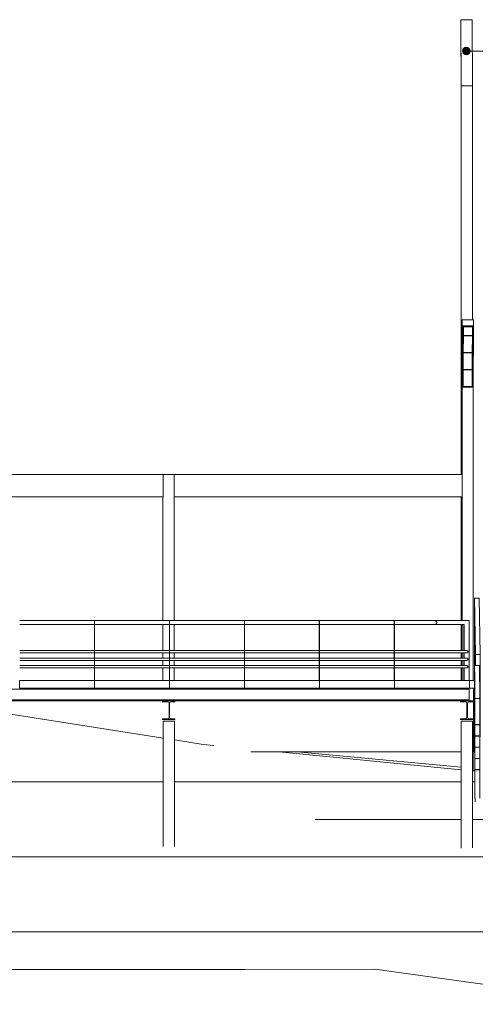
# Model space of a CAD drawing. Header units: millimetres. Extents: x 210059 to 342622, y 147607 to 161162.
# Tile 29 of 30: x 304844 to 310922, y 148035 to 161162. Entities that reach past the tile are written whole.
import ezdxf

# ---------------------------------------------------------------- set-up
doc = ezdxf.new("R2010")
doc.units = ezdxf.units.MM
for name, color, linetype, lineweight in [('A-ANNO-IDEN', 131, 'Continuous', 5), ('A-FLOR', 192, 'Continuous', 5), ('A-GENM', 13, 'Continuous', 13), ('Balaústres', 7, 'Continuous', 5), ('C-TOPO', 7, 'Continuous', 5), ('C-TOPO-MAJR', 7, 'Continuous', 5), ('C-TOPO-MINR', 7, 'Continuous', 5), ('Corrimão', 7, 'Continuous', 5), ('Guarda-corpos', 7, 'Continuous', 5), ('I-WALL', 2, 'Continuous', 13), ('S-BEAM', 12, 'Continuous', 13), ('S-COLS', 52, 'Continuous', 13), ('S-STRS', 31, 'Continuous', 5)]:
    doc.layers.add(name, color=color, linetype=linetype, lineweight=lineweight)

# ---------------------------------------------------------------- blocks, each defined once
blk = doc.blocks.new('Guarda-corpo - 25mm-V53-TRECHO 1 - CORTE LONGITUDINAL')
at = {"layer": 'Balaústres', "color": 55}
for p, q in [((310384, 153150), (310839, 153150)), ((310774, 153100), (310384, 153100)), ((310774, 152750), (310774, 153100)), ((310839, 153150), (310839, 152350)), ((310774, 152650), (310774, 152720)), ((310774, 152550), (310774, 152620)), ((310774, 152350), (310774, 152520))]:
    blk.add_line(p, q, dxfattribs=at)
blk = doc.blocks.new('Guarda-corpo - 25mm-V54-TRECHO 1 - CORTE LONGITUDINAL')
at = {"layer": 'Balaústres', "color": 55}
for p, q in [((310771, 152750), (310771, 153100)), ((310771, 152650), (310771, 152720)), ((310771, 152550), (310771, 152620)), ((310771, 152350), (310771, 152520))]:
    blk.add_line(p, q, dxfattribs=at)
blk = doc.blocks.new('Guarda-corpo - 25mm-V55-TRECHO 1 - CORTE LONGITUDINAL')
at = {"layer": 'Balaústres', "color": 55}
for p, q in [((309839, 153150), (309841, 153150)), ((309841, 153100), (309839, 153100)), ((309841, 153150), (309841, 152350)), ((309841, 153150), (309844, 153150)), ((309841, 152750), (309841, 153100)), ((309844, 152350), (309844, 153150)), ((309841, 152650), (309841, 152720)), ((309841, 152550), (309841, 152620)), ((309841, 152350), (309841, 152520)), ((309843, 152350), (309841, 152350)), ((309844, 152350), (309843, 152350))]:
    blk.add_line(p, q, dxfattribs=at)
blk = doc.blocks.new('Guarda-corpo - Guarda-corpo-2979909-TRECHO 1 - CORTE LONGITUDINAL')
at = {"layer": 'Corrimão', "color": 55}
for p, q in [((310384, 153150), (309844, 153150)), ((309844, 153100), (310384, 153100)), ((310384, 153150), (310374, 153150)), ((310374, 153100), (310384, 153100)), ((310810, 152750), (309844, 152750)), ((309844, 152720), (310810, 152720)), ((310810, 152750), (310800, 152750)), ((310800, 152720), (310810, 152720)), ((310810, 152650), (309844, 152650)), ((309844, 152620), (310810, 152620)), ((310810, 152550), (309844, 152550)), ((310810, 152650), (310800, 152650)), ((310800, 152620), (310810, 152620)), ((310810, 152550), (310800, 152550)), ((309844, 152520), (310810, 152520)), ((310800, 152520), (310810, 152520))]:
    blk.add_line(p, q, dxfattribs=at)
for points, knots in [([(310384, 153150), (310384, 153150), (310385, 153150), (310387, 153150), (310388, 153150), (310390, 153149), (310392, 153149), (310393, 153148), (310395, 153147), (310396, 153147), (310398, 153146), (310399, 153145), (310401, 153143), (310402, 153141), (310404, 153140), (310405, 153138), (310407, 153135), (310408, 153130), (310409, 153127), (310409, 153125)], [0.5, 0.5, 0.5, 0.5, 0.5208333, 0.5416667, 0.5625, 0.5833333, 0.6041667, 0.625, 0.6458333, 0.6666667, 0.6875, 0.7083333, 0.75, 0.7708333, 0.7916667, 0.8333333, 0.875, 0.9166667, 1, 1, 1, 1]), ([(310409, 153125), (310409, 153123), (310408, 153120), (310407, 153115), (310405, 153112), (310404, 153110), (310402, 153109), (310401, 153107), (310399, 153105), (310397, 153104), (310395, 153103), (310393, 153102), (310392, 153101), (310390, 153101), (310388, 153100), (310387, 153100), (310385, 153100), (310384, 153100), (310384, 153100)], [0, 0, 0, 0, 0.0833333, 0.125, 0.1666667, 0.2083333, 0.2291667, 0.25, 0.2916667, 0.3333333, 0.3541667, 0.375, 0.3958333, 0.4166667, 0.4375, 0.4583333, 0.4791667, 0.5, 0.5, 0.5, 0.5]), ([(310810, 152750), (310810, 152750), (310811, 152750), (310812, 152750), (310813, 152750), (310814, 152749), (310815, 152749), (310816, 152749), (310817, 152748), (310817, 152748), (310818, 152747), (310819, 152747), (310820, 152746), (310821, 152745), (310822, 152744), (310823, 152743), (310824, 152741), (310825, 152738), (310825, 152736), (310825, 152735)], [0.5, 0.5, 0.5, 0.5, 0.5208333, 0.5416667, 0.5625, 0.5833333, 0.6041667, 0.625, 0.6458333, 0.6666667, 0.6875, 0.7083333, 0.75, 0.7708333, 0.7916667, 0.8333333, 0.875, 0.9166667, 1, 1, 1, 1]), ([(310825, 152735), (310825, 152734), (310825, 152732), (310824, 152729), (310823, 152727), (310822, 152726), (310821, 152725), (310820, 152724), (310819, 152723), (310818, 152722), (310817, 152722), (310816, 152721), (310815, 152721), (310814, 152721), (310813, 152720), (310812, 152720), (310811, 152720), (310810, 152720), (310810, 152720)], [0, 0, 0, 0, 0.0833333, 0.125, 0.1666667, 0.2083333, 0.2291667, 0.25, 0.2916667, 0.3333333, 0.3541667, 0.375, 0.3958333, 0.4166667, 0.4375, 0.4583333, 0.4791667, 0.5, 0.5, 0.5, 0.5]), ([(310810, 152650), (310810, 152650), (310811, 152650), (310812, 152650), (310813, 152650), (310814, 152649), (310815, 152649), (310816, 152649), (310817, 152648), (310817, 152648), (310818, 152647), (310819, 152647), (310820, 152646), (310821, 152645), (310822, 152644), (310823, 152643), (310824, 152641), (310825, 152638), (310825, 152636), (310825, 152635)], [0.5, 0.5, 0.5, 0.5, 0.5208333, 0.5416667, 0.5625, 0.5833333, 0.6041667, 0.625, 0.6458333, 0.6666667, 0.6875, 0.7083333, 0.75, 0.7708333, 0.7916667, 0.8333333, 0.875, 0.9166667, 1, 1, 1, 1]), ([(310825, 152635), (310825, 152634), (310825, 152632), (310824, 152629), (310823, 152627), (310822, 152626), (310821, 152625), (310820, 152624), (310819, 152623), (310818, 152622), (310817, 152622), (310816, 152621), (310815, 152621), (310814, 152621), (310813, 152620), (310812, 152620), (310811, 152620), (310810, 152620), (310810, 152620)], [0, 0, 0, 0, 0.0833333, 0.125, 0.1666667, 0.2083333, 0.2291667, 0.25, 0.2916667, 0.3333333, 0.3541667, 0.375, 0.3958333, 0.4166667, 0.4375, 0.4583333, 0.4791667, 0.5, 0.5, 0.5, 0.5]), ([(310810, 152550), (310810, 152550), (310811, 152550), (310812, 152550), (310813, 152550), (310814, 152549), (310815, 152549), (310816, 152549), (310817, 152548), (310817, 152548), (310818, 152547), (310819, 152547), (310820, 152546), (310821, 152545), (310822, 152544), (310823, 152543), (310824, 152541), (310825, 152538), (310825, 152536), (310825, 152535)], [0.5, 0.5, 0.5, 0.5, 0.5208333, 0.5416667, 0.5625, 0.5833333, 0.6041667, 0.625, 0.6458333, 0.6666667, 0.6875, 0.7083333, 0.75, 0.7708333, 0.7916667, 0.8333333, 0.875, 0.9166667, 1, 1, 1, 1]), ([(310825, 152535), (310825, 152534), (310825, 152532), (310824, 152529), (310823, 152527), (310822, 152526), (310821, 152525), (310820, 152524), (310819, 152523), (310818, 152522), (310817, 152522), (310816, 152521), (310815, 152521), (310814, 152521), (310813, 152520), (310812, 152520), (310811, 152520), (310810, 152520), (310810, 152520)], [0, 0, 0, 0, 0.0833333, 0.125, 0.1666667, 0.2083333, 0.2291667, 0.25, 0.2916667, 0.3333333, 0.3541667, 0.375, 0.3958333, 0.4166667, 0.4375, 0.4583333, 0.4791667, 0.5, 0.5, 0.5, 0.5])]:
    blk.add_open_spline(points, degree=3, knots=knots, dxfattribs=at)
for name in ['Guarda-corpo - 25mm-V55-TRECHO 1 - CORTE LONGITUDINAL', 'Guarda-corpo - 25mm-V53-TRECHO 1 - CORTE LONGITUDINAL', 'Guarda-corpo - 25mm-V54-TRECHO 1 - CORTE LONGITUDINAL']:
    blk.add_blockref(name, (0, 0))
blk = doc.blocks.new('Guarda-corpo - 25mm-4287838-TRECHO 1 - CORTE LONGITUDINAL')
at = {"layer": 'Balaústres', "color": 55}
for p, q in [((310913, 151450), (310913, 152547)), ((310913, 152547), (310913, 152547)), ((310913, 151450), (310913, 151450))]:
    blk.add_line(p, q, dxfattribs=at)
blk = doc.blocks.new('Guarda-corpo - 25mm-4415995-TRECHO 1 - CORTE LONGITUDINAL')
at = {"layer": 'Balaústres', "color": 55}
for p, q in [((310918, 152170), (310918, 152169)), ((310918, 150783), (310918, 152169)), ((310983, 152111), (310983, 151822)), ((310983, 151761), (310983, 151672)), ((310983, 151611), (310983, 151522)), ((310983, 151461), (310983, 151372)), ((310983, 151311), (310983, 151222)), ((310983, 151161), (310983, 150783)), ((310925, 150783), (310918, 150783)), ((310918, 150783), (310918, 150783))]:
    blk.add_line(p, q, dxfattribs=at)
blk = doc.blocks.new('Guarda-corpo - 25mm-3840656-TRECHO 1 - CORTE LONGITUDINAL')
at = {"layer": 'Balaústres', "color": 55}
for p, q in [((310914, 152461), (310914, 152460)), ((310914, 151283), (310914, 152460)), ((310917, 151283), (310914, 151283)), ((310914, 151283), (310914, 151283))]:
    blk.add_line(p, q, dxfattribs=at)
blk = doc.blocks.new('Guarda-corpo - Guarda-corpo-2996343-TRECHO 1 - CORTE LONGITUDINAL')
at = {"layer": 'Corrimão', "color": 55}
for p, q in [((310913, 152550), (310978, 152550)), ((310913, 152547), (310913, 152550)), ((310918, 152114), (310913, 152550)), ((310978, 152550), (310983, 152114)), ((310918, 151764), (310913, 152200)), ((310918, 151614), (310913, 152050)), ((310918, 151464), (310913, 151900)), ((310918, 151314), (310913, 151750)), ((310983, 151822), (310983, 151764)), ((310983, 151672), (310983, 151614)), ((310918, 151164), (310913, 151600)), ((310983, 151522), (310983, 151464)), ((310983, 151372), (310983, 151314)), ((310983, 151222), (310983, 151164))]:
    blk.add_line(p, q, dxfattribs=at)
at = {"layer": 'Corrimão', "color": 10, "lineweight": 13}
for p, q in [((310918, 152114), (310918, 152111)), ((310983, 152114), (310918, 152114)), ((310918, 152111), (310983, 152111)), ((310983, 152111), (310983, 152114)), ((310918, 151764), (310918, 151761)), ((310983, 151764), (310918, 151764)), ((310918, 151761), (310983, 151761)), ((310983, 151761), (310983, 151764)), ((310918, 151614), (310918, 151611)), ((310983, 151614), (310918, 151614)), ((310918, 151611), (310983, 151611)), ((310983, 151611), (310983, 151614)), ((310918, 151464), (310918, 151461)), ((310983, 151464), (310918, 151464)), ((310918, 151461), (310983, 151461)), ((310983, 151461), (310983, 151464)), ((310918, 151314), (310918, 151311)), ((310983, 151314), (310918, 151314)), ((310918, 151311), (310983, 151311)), ((310983, 151311), (310983, 151314)), ((310918, 151164), (310918, 151161)), ((310983, 151164), (310918, 151164)), ((310918, 151161), (310983, 151161)), ((310983, 151161), (310983, 151164))]:
    blk.add_line(p, q, dxfattribs=at)
for name in ['Guarda-corpo - 25mm-4287838-TRECHO 1 - CORTE LONGITUDINAL', 'Guarda-corpo - 25mm-3840656-TRECHO 1 - CORTE LONGITUDINAL', 'Guarda-corpo - 25mm-4415995-TRECHO 1 - CORTE LONGITUDINAL']:
    blk.add_blockref(name, (0, 0))
blk = doc.blocks.new('Guarda-corpo - 25mm-4287852-TRECHO 1 - CORTE LONGITUDINAL')
at = {"layer": 'Balaústres', "color": 55}
for p, q in [((310913, 153327), (310913, 153326)), ((310913, 152200), (310913, 153326)), ((310913, 152200), (310913, 152200))]:
    blk.add_line(p, q, dxfattribs=at)
blk = doc.blocks.new('Guarda-corpo - 25mm-4415999-TRECHO 1 - CORTE LONGITUDINAL')
at = {"layer": 'Balaústres', "color": 55}
for p in [(310916, 153117), (310916, 152550)]:
    blk.add_line(p, (310916, 153116), dxfattribs=at)
blk = doc.blocks.new('Guarda-corpo - 25mm-4415997-TRECHO 1 - CORTE LONGITUDINAL')
at = {"layer": 'Balaústres', "color": 55}
for p in [(310919, 152550), (310919, 152907)]:
    blk.add_line(p, (310919, 152907), dxfattribs=at)
blk = doc.blocks.new('Guarda-corpo - 25mm-4287848-TRECHO 1 - CORTE LONGITUDINAL')
at = {"layer": 'Balaústres', "color": 55}
for p, q in [((310911, 152200), (310911, 153447)), ((310911, 153447), (310911, 153447)), ((310913, 152200), (310911, 152200)), ((310911, 152200), (310911, 152200))]:
    blk.add_line(p, q, dxfattribs=at)
blk = doc.blocks.new('Guarda-corpo - 25mm-4287846-TRECHO 1 - CORTE LONGITUDINAL')
at = {"layer": 'Balaústres', "color": 55}
for p, q in [((310923, 152697), (310988, 152697)), ((310923, 152550), (310923, 152697)), ((310923, 152697), (310923, 152697)), ((310988, 152697), (310988, 151600)), ((310988, 152697), (310988, 152697)), ((310988, 151600), (310983, 151600))]:
    blk.add_line(p, q, dxfattribs=at)
blk = doc.blocks.new('Guarda-corpo - Guarda-corpo-2996370-TRECHO 1 - CORTE LONGITUDINAL')
at = {"layer": 'Corrimão', "color": 55}
for p, q in [((310911, 153450), (310976, 153450)), ((310911, 153447), (310911, 153450)), ((310923, 152700), (310911, 153450)), ((310976, 153450), (310988, 152700)), ((310920, 152550), (310911, 153100)), ((310917, 152550), (310911, 152950)), ((310915, 152550), (310911, 152800)), ((310923, 152700), (310923, 152697)), ((310988, 152700), (310923, 152700)), ((310988, 152697), (310988, 152700)), ((310913, 152508), (310911, 152650)), ((310913, 152358), (310911, 152500))]:
    blk.add_line(p, q, dxfattribs=at)
for name in ['Guarda-corpo - 25mm-4287848-TRECHO 1 - CORTE LONGITUDINAL', 'Guarda-corpo - 25mm-4287852-TRECHO 1 - CORTE LONGITUDINAL', 'Guarda-corpo - 25mm-4415999-TRECHO 1 - CORTE LONGITUDINAL', 'Guarda-corpo - 25mm-4415997-TRECHO 1 - CORTE LONGITUDINAL', 'Guarda-corpo - 25mm-4287846-TRECHO 1 - CORTE LONGITUDINAL']:
    blk.add_blockref(name, (0, 0))
blk = doc.blocks.new('_EME_ GRADEX PISO 3X1  - _EME_ GRADEX PISO 3X1 -3587918-TRECHO 1 - CORTE LONGITUDINAL')
at = {"layer": 'A-GENM'}
for p, q in [((309843, 152350), (310843, 152350)), ((309843, 152255), (309843, 152350)), ((310843, 152350), (310843, 152255)), ((309843, 152250), (309843, 152255)), ((310843, 152250), (309843, 152250)), ((310843, 152255), (310843, 152250))]:
    blk.add_line(p, q, dxfattribs=at)
blk = doc.blocks.new('M_W Shapes-Column - PILAR 15 x 15-3673180-TRECHO 1 - CORTE LONGITUDINAL')
at = {"layer": 'S-COLS'}
for p, q in [((310733, 151810), (310732, 151810)), ((310732, 151810), (310732, 150212)), ((310732, 151810), (310732, 151810)), ((310733, 150117), (310733, 151810)), ((310883, 151810), (310733, 151810)), ((310733, 150117), (310733, 151810)), ((310883, 151810), (310733, 151810)), ((310733, 151810), (310733, 151810)), ((310883, 151810), (310883, 150119)), ((310883, 151810), (310883, 150119))]:
    blk.add_line(p, q, dxfattribs=at)
blk = doc.blocks.new('_EST_ PILAR METÁLICO COM ILUMINAÇÃO - 150 x 150-4199390-TRECHO 1 - CORTE LONGITUDINAL')
at = {"layer": 'S-COLS'}
for p, q in [((310733, 160279), (310729, 161162)), ((310729, 161162), (310729, 161080)), ((310879, 161162), (310729, 161162)), ((310729, 161080), (310733, 160262)), ((310879, 161162), (310883, 160279)), ((310883, 160279), (310733, 160279)), ((310733, 160279), (310733, 155100)), ((310733, 155100), (310733, 160262)), ((310883, 157162), (310883, 160279)), ((310733, 153150), (310733, 154800)), ((310733, 154800), (310733, 153150)), ((310733, 152750), (310733, 153100)), ((310733, 153100), (310733, 152750)), ((310733, 152650), (310733, 152720)), ((310733, 152720), (310733, 152650)), ((310733, 152550), (310733, 152620)), ((310733, 152620), (310733, 152550)), ((310733, 152350), (310733, 152520)), ((310733, 152520), (310733, 152350))]:
    blk.add_line(p, q, dxfattribs=at)
blk = doc.blocks.new('M_W-Wide Flange - VIGA I 15X17-3833530-TRECHO 1 - CORTE LONGITUDINAL')
at = {"layer": 'S-BEAM'}
for p, q in [((310840, 152237), (281841, 152237)), ((310839, 152220), (310839, 152110)), ((310840, 152250), (310840, 152237)), ((281841, 152093), (310840, 152093)), ((310840, 152080), (281841, 152080)), ((310840, 152093), (310840, 152080))]:
    blk.add_line(p, q, dxfattribs=at)
for centre, start_param, end_param in [((310839, 152220), 0, 1.570796), ((310839, 152110), 1.570796, 3.141593)]:
    blk.add_ellipse(centre, major_axis=(0, 17), ratio=0.003145, start_param=start_param, end_param=end_param, dxfattribs=at)
blk = doc.blocks.new('M_W Shapes-Column - PILAR 15 x 15-V170-TRECHO 1 - CORTE LONGITUDINAL')
at = {"layer": 'S-COLS'}
for p, q in [((306758, 150138), (306758, 151810)), ((306908, 151810), (306758, 151810)), ((306758, 151810), (306758, 151810)), ((306758, 151810), (306758, 150220)), ((306758, 150138), (306758, 151810)), ((306908, 151810), (306758, 151810)), ((306758, 151810), (306758, 151810)), ((306758, 151810), (306758, 151810)), ((306908, 151810), (306908, 150139)), ((306908, 151810), (306908, 150139))]:
    blk.add_line(p, q, dxfattribs=at)
blk = doc.blocks.new('MEIO FIO - MEIO FIO-3929984-TRECHO 1 - CORTE LONGITUDINAL')
at = {"layer": 'A-FLOR'}
for p, q in [((310911, 152350), (310895, 152350)), ((310912, 152110), (310896, 152110))]:
    blk.add_line(p, q, dxfattribs=at)
blk = doc.blocks.new('_EST_ PILAR METÁLICO COM ILUMINAÇÃO - 150 x 150-4199391-TRECHO 1 - CORTE LONGITUDINAL')
at = {"layer": 'S-COLS'}
for p, q in [((310749, 157162), (310745, 156279)), ((310749, 157080), (310749, 157162)), ((310749, 157162), (310899, 157162)), ((310899, 157162), (310899, 157080)), ((310745, 156262), (310749, 157080)), ((310899, 157080), (310749, 157080)), ((310755, 156268), (310759, 157074)), ((310759, 157074), (310889, 157074)), ((310763, 156963), (310764, 157074)), ((310764, 157069), (310763, 156950)), ((310764, 157069), (310764, 157074)), ((310884, 157069), (310764, 157069)), ((310883, 156950), (310884, 157069)), ((310884, 157074), (310884, 157069)), ((310889, 157074), (310885, 156268)), ((310888, 157074), (310885, 156338)), ((310899, 157080), (310895, 156262)), ((310762, 156737), (310763, 156960)), ((310763, 156947), (310762, 156724)), ((310763, 156963), (310763, 156950)), ((310763, 156947), (310763, 156960)), ((310763, 156950), (310883, 156950)), ((310883, 156947), (310763, 156947)), ((310882, 156724), (310883, 156947)), ((310883, 156950), (310883, 156947)), ((310762, 156737), (310762, 156724)), ((310761, 156510), (310762, 156734)), ((310762, 156721), (310761, 156497)), ((310762, 156721), (310762, 156734)), ((310762, 156724), (310882, 156724)), ((310882, 156721), (310762, 156721)), ((310881, 156497), (310882, 156721)), ((310882, 156724), (310882, 156721)), ((310760, 156283), (310761, 156507)), ((310761, 156494), (310760, 156271)), ((310761, 156510), (310761, 156497)), ((310761, 156494), (310761, 156507)), ((310761, 156497), (310881, 156497)), ((310881, 156494), (310761, 156494)), ((310880, 156271), (310881, 156494)), ((310881, 156497), (310881, 156494)), ((310745, 153150), (310745, 156279)), ((310745, 156262), (310745, 153150)), ((310895, 156262), (310745, 156262)), ((310885, 156268), (310755, 156268)), ((310761, 156338), (310756, 156338)), ((310760, 156283), (310760, 156271)), ((310760, 156271), (310880, 156271)), ((310885, 156338), (310881, 156338)), ((310885, 156338), (310885, 156268)), ((310895, 152350), (310895, 156262)), ((310745, 153100), (310745, 152750)), ((310745, 152750), (310745, 153100)), ((310745, 152720), (310745, 152650)), ((310745, 152650), (310745, 152720)), ((310745, 152620), (310745, 152550)), ((310745, 152550), (310745, 152620)), ((310745, 152520), (310745, 152350)), ((310745, 152350), (310745, 152520)), ((310895, 152350), (310843, 152350))]:
    blk.add_line(p, q, dxfattribs=at)
blk = doc.blocks.new('Guarda-corpo - 25mm-V241-TRECHO 1 - CORTE LONGITUDINAL')
at = {"layer": 'Balaústres', "color": 55}
for p, q in [((309839, 153150), (309841, 153150)), ((309841, 153100), (309839, 153100)), ((309841, 153150), (309841, 152350)), ((309841, 153150), (309844, 153150)), ((309841, 152750), (309841, 153100)), ((309844, 152350), (309844, 153150)), ((309841, 152650), (309841, 152720)), ((309841, 152550), (309841, 152620)), ((309841, 152350), (309841, 152520)), ((309843, 152350), (309841, 152350)), ((309844, 152350), (309843, 152350))]:
    blk.add_line(p, q, dxfattribs=at)
blk = doc.blocks.new('Guarda-corpo - 25mm-V243-TRECHO 1 - CORTE LONGITUDINAL')
at = {"layer": 'Balaústres', "color": 55}
for p, q in [((308839, 153150), (308841, 153150)), ((308841, 153100), (308839, 153100)), ((308841, 153150), (308841, 152350)), ((308841, 153150), (308844, 153150)), ((308841, 152750), (308841, 153100)), ((308844, 152350), (308844, 153150)), ((308841, 152650), (308841, 152720)), ((308841, 152550), (308841, 152620)), ((308841, 152350), (308841, 152520)), ((308843, 152350), (308841, 152350)), ((308844, 152350), (308843, 152350))]:
    blk.add_line(p, q, dxfattribs=at)
blk = doc.blocks.new('Guarda-corpo - 25mm-V244-TRECHO 1 - CORTE LONGITUDINAL')
at = {"layer": 'Balaústres', "color": 55}
for p, q in [((307839, 153150), (307841, 153150)), ((307841, 153100), (307839, 153100)), ((307841, 153150), (307841, 152350)), ((307841, 153150), (307844, 153150)), ((307841, 152750), (307841, 153100)), ((307844, 152350), (307844, 153150)), ((307841, 152650), (307841, 152720)), ((307841, 152550), (307841, 152620)), ((307841, 152350), (307841, 152520)), ((307843, 152350), (307841, 152350)), ((307844, 152350), (307843, 152350))]:
    blk.add_line(p, q, dxfattribs=at)
blk = doc.blocks.new('Guarda-corpo - 25mm-V245-TRECHO 1 - CORTE LONGITUDINAL')
at = {"layer": 'Balaústres', "color": 55}
for p, q in [((306839, 153150), (306841, 153150)), ((306841, 153100), (306839, 153100)), ((306841, 153150), (306841, 152350)), ((306841, 153150), (306844, 153150)), ((306841, 152750), (306841, 153100)), ((306844, 152350), (306844, 153150)), ((306841, 152650), (306841, 152720)), ((306841, 152550), (306841, 152620)), ((306841, 152350), (306841, 152520)), ((306843, 152350), (306841, 152350)), ((306844, 152350), (306843, 152350))]:
    blk.add_line(p, q, dxfattribs=at)
blk = doc.blocks.new('Guarda-corpo - 25mm-V246-TRECHO 1 - CORTE LONGITUDINAL')
at = {"layer": 'Balaústres', "color": 55}
for p, q in [((305839, 153150), (305841, 153150)), ((305841, 153100), (305839, 153100)), ((305841, 153150), (305841, 152350)), ((305841, 153150), (305844, 153150)), ((305841, 152750), (305841, 153100)), ((305844, 152350), (305844, 153150)), ((305841, 152650), (305841, 152720)), ((305841, 152550), (305841, 152620)), ((305841, 152350), (305841, 152520)), ((305843, 152350), (305841, 152350)), ((305844, 152350), (305843, 152350))]:
    blk.add_line(p, q, dxfattribs=at)
blk = doc.blocks.new('Guarda-corpo - Guarda-corpo-4291827-TRECHO 1 - CORTE LONGITUDINAL')
at = {"layer": 'Corrimão', "color": 55}
for p, q in [((305839, 153150), (304844, 153150)), ((304844, 153100), (305839, 153100)), ((306839, 153150), (305844, 153150)), ((305844, 153100), (306839, 153100)), ((307839, 153150), (306844, 153150)), ((306844, 153100), (307839, 153100)), ((308839, 153150), (307844, 153150)), ((307844, 153100), (308839, 153100)), ((309839, 153150), (308844, 153150)), ((308844, 153100), (309839, 153100)), ((305841, 152750), (304844, 152750)), ((304844, 152720), (305841, 152720)), ((306841, 152750), (305844, 152750)), ((305844, 152720), (306841, 152720)), ((307841, 152750), (306844, 152750)), ((306844, 152720), (307841, 152720)), ((308841, 152750), (307844, 152750)), ((307844, 152720), (308841, 152720)), ((309841, 152750), (308844, 152750)), ((308844, 152720), (309841, 152720)), ((305841, 152650), (304844, 152650)), ((304844, 152620), (305841, 152620)), ((305841, 152550), (304844, 152550)), ((306841, 152650), (305844, 152650)), ((305844, 152620), (306841, 152620)), ((306841, 152550), (305844, 152550)), ((307841, 152650), (306844, 152650)), ((306844, 152620), (307841, 152620)), ((307841, 152550), (306844, 152550)), ((308841, 152650), (307844, 152650)), ((307844, 152620), (308841, 152620)), ((308841, 152550), (307844, 152550)), ((309841, 152650), (308844, 152650)), ((308844, 152620), (309841, 152620)), ((309841, 152550), (308844, 152550)), ((304844, 152520), (305841, 152520)), ((305844, 152520), (306841, 152520)), ((306844, 152520), (307841, 152520)), ((307844, 152520), (308841, 152520)), ((308844, 152520), (309841, 152520))]:
    blk.add_line(p, q, dxfattribs=at)
for name in ['Guarda-corpo - 25mm-V246-TRECHO 1 - CORTE LONGITUDINAL', 'Guarda-corpo - 25mm-V245-TRECHO 1 - CORTE LONGITUDINAL', 'Guarda-corpo - 25mm-V244-TRECHO 1 - CORTE LONGITUDINAL', 'Guarda-corpo - 25mm-V243-TRECHO 1 - CORTE LONGITUDINAL', 'Guarda-corpo - 25mm-V241-TRECHO 1 - CORTE LONGITUDINAL']:
    blk.add_blockref(name, (0, 0))
blk = doc.blocks.new('_EST_ VIGA CALHA - W200X19_3-4354122-TRECHO 1 - CORTE LONGITUDINAL')
at = {"layer": 'S-BEAM'}
for p, q in [((310745, 155100), (306906, 155100)), ((306906, 154800), (310745, 154800))]:
    blk.add_line(p, q, dxfattribs=at)

msp = doc.modelspace()

# ---------------------------------------------------------------- hatches: boundary and pattern name
at = {"layer": 'A-ANNO-IDEN'}
h = msp.add_hatch(color=256, dxfattribs=at)
edge = h.paths.add_edge_path(flags=0)
edge.add_arc((310802, 160743), 50, 0, 360)

# ---------------------------------------------------------------- linework, layer by layer
msp.add_line((310802, 160743), (311639, 160743), dxfattribs=at)
msp.add_circle((310802, 160743), 50, dxfattribs=at)
at = {"layer": 'A-FLOR'}
for p, q in [((310912, 152200), (310912, 151850)), ((310913, 151850), (310912, 151850)), ((310894, 151400), (310894, 151150)), ((310896, 151450), (310913, 151450)), ((310918, 151150), (310894, 151150))]:
    msp.add_line(p, q, dxfattribs=at)
at = {"layer": 'C-TOPO'}
for p, q in [((306758, 151584), (304117, 152000)), ((307292, 151500), (306908, 151560)), ((307292, 151500), (307435, 151486)), ((308307, 151400), (310732, 151161)), ((308547, 151400), (310732, 151195)), ((310732, 151195), (308547, 151400)), ((310883, 151181), (310894, 151180)), ((310894, 151180), (310883, 151181)), ((310883, 151146), (310918, 151143)), ((308786, 150500), (310732, 150500)), ((308786, 150500), (308795, 150500)), ((310883, 150500), (312928, 150500)), ((302096, 148500), (307847, 148497)), ((307847, 148497), (309584, 148503)), ((309584, 148503), (312982, 148035))]:
    msp.add_line(p, q, dxfattribs=at)
at = {"layer": 'C-TOPO', "lineweight": 13}
msp.add_line((307847, 148497), (302096, 148500), dxfattribs=at)
at = {"layer": 'C-TOPO-MAJR'}
msp.add_line((308618, 150000), (305857, 150000), dxfattribs=at)
at = {"layer": 'C-TOPO-MAJR', "flags": 128}
for points in [[(305857, 150000), (304682, 150000), (303163, 150000), (297329, 150000)], [(314073, 150000), (312722, 150000), (309961, 150000), (308618, 150000)]]:
    msp.add_lwpolyline(points, dxfattribs=at)
at = {"layer": 'C-TOPO-MINR'}
for p, q in [((310381, 151000), (310732, 151000)), ((310883, 151000), (310918, 151000))]:
    msp.add_line(p, q, dxfattribs=at)
at = {"layer": 'C-TOPO-MINR', "flags": 128}
for points in [[(304469, 151000), (305968, 151000), (306758, 151000)], [(306908, 151000), (308039, 151000), (310381, 151000)], [(308282, 149000), (304757, 149000), (296006, 149000), (295071, 149000)], [(316363, 149000), (312309, 149000), (308282, 149000)]]:
    msp.add_lwpolyline(points, dxfattribs=at)
at = {"layer": 'I-WALL'}
for p, q in [((310896, 152250), (310843, 152250)), ((310896, 151400), (310896, 152250)), ((307929, 151400), (310732, 151400)), ((310883, 151400), (310896, 151400))]:
    msp.add_line(p, q, dxfattribs=at)
at = {"layer": 'S-BEAM'}
for p, q in [((306756, 155100), (298928, 155100)), ((306756, 155092), (306756, 154808)), ((298928, 154800), (306756, 154800)), ((306754, 154800), (306763, 154800)), ((306746, 152067), (306765, 152067)), ((306915, 152080), (306765, 152080)), ((306765, 152080), (306765, 152067)), ((306765, 152067), (306820, 152067)), ((306837, 152050), (306837, 151860)), ((306842, 151860), (306842, 152050)), ((306859, 152067), (306915, 152067)), ((306915, 152067), (306915, 152080)), ((310720, 152067), (310739, 152067)), ((310889, 152080), (310739, 152080)), ((310739, 152080), (310739, 152067)), ((310739, 152067), (310794, 152067)), ((310811, 152050), (310811, 151860)), ((310817, 151860), (310817, 152050)), ((310834, 152067), (310889, 152067)), ((310889, 152067), (310889, 152080)), ((306746, 151843), (306765, 151843)), ((306746, 151830), (306765, 151830)), ((306820, 151843), (306765, 151843)), ((306765, 151843), (306765, 151830)), ((306765, 151830), (306915, 151830)), ((306915, 151843), (306859, 151843)), ((306915, 151830), (306915, 151843)), ((310720, 151843), (310739, 151843)), ((310720, 151830), (310739, 151830)), ((310794, 151843), (310739, 151843)), ((310739, 151843), (310739, 151830)), ((310739, 151830), (310889, 151830)), ((310889, 151843), (310834, 151843)), ((310889, 151830), (310889, 151843))]:
    msp.add_line(p, q, dxfattribs=at)
for centre, major_axis, ratio, start_param, end_param in [((306756, 155092), (0, 7.8), 0.003145, 4.712389, 6.283185), ((306756, 154808), (0, 7.8), 0.003145, 3.141593, 4.712389), ((306820, 152050), (0, 17), 0.999995, 4.712389, 6.283185), ((306859, 152050), (0, 17), 0.999995, 0, 1.570796), ((310794, 152050), (0, 17), 0.999995, 4.712389, 6.283185), ((310834, 152050), (0, 17), 0.999995, 0, 1.570796), ((306820, 151860), (0, 17), 0.999995, 3.141593, 4.712389), ((306859, 151860), (0, 17), 0.999995, 1.570796, 3.141593), ((310794, 151860), (0, 17), 0.999995, 3.141593, 4.712389), ((310834, 151860), (0, 17), 0.999995, 1.570796, 3.141593)]:
    msp.add_ellipse(centre, major_axis=major_axis, ratio=ratio, start_param=start_param, end_param=end_param, dxfattribs=at)
at = {"layer": 'S-COLS'}
for p, q in [((306766, 155100), (306756, 155100)), ((306896, 155100), (306766, 155100)), ((306906, 155100), (306896, 155100)), ((306906, 153150), (306906, 155100)), ((306755, 154800), (306755, 153150)), ((306755, 153100), (306755, 152750)), ((306906, 152750), (306906, 153100)), ((306755, 152720), (306755, 152650)), ((306906, 152650), (306906, 152720)), ((306755, 152620), (306755, 152550)), ((306906, 152550), (306906, 152620)), ((306755, 152520), (306755, 152350)), ((306906, 152350), (306906, 152520))]:
    msp.add_line(p, q, dxfattribs=at)
at = {"layer": 'S-STRS'}
msp.add_line((310922, 150783), (310922, 150733), dxfattribs=at)

# ---------------------------------------------------------------- block references
at = {"layer": 'A-FLOR'}
msp.add_blockref('MEIO FIO - MEIO FIO-3929984-TRECHO 1 - CORTE LONGITUDINAL', (0, 0), dxfattribs=at)
at = {"layer": 'A-GENM'}
for p in [(-5000, 0), (-4000, 0), (-3000, 0), (-2000, 0), (-1000, 0), (0, 0)]:
    msp.add_blockref('_EME_ GRADEX PISO 3X1  - _EME_ GRADEX PISO 3X1 -3587918-TRECHO 1 - CORTE LONGITUDINAL', p, dxfattribs=at)
at = {"layer": 'Guarda-corpos', "color": 55}
for name in ['Guarda-corpo - Guarda-corpo-2996370-TRECHO 1 - CORTE LONGITUDINAL', 'Guarda-corpo - Guarda-corpo-4291827-TRECHO 1 - CORTE LONGITUDINAL', 'Guarda-corpo - Guarda-corpo-2979909-TRECHO 1 - CORTE LONGITUDINAL', 'Guarda-corpo - Guarda-corpo-2996343-TRECHO 1 - CORTE LONGITUDINAL']:
    msp.add_blockref(name, (0, 0), dxfattribs=at)
at = {"layer": 'S-BEAM'}
for name in ['_EST_ VIGA CALHA - W200X19_3-4354122-TRECHO 1 - CORTE LONGITUDINAL', 'M_W-Wide Flange - VIGA I 15X17-3833530-TRECHO 1 - CORTE LONGITUDINAL']:
    msp.add_blockref(name, (0, 0), dxfattribs=at)
at = {"layer": 'S-COLS'}
for name in ['_EST_ PILAR METÁLICO COM ILUMINAÇÃO - 150 x 150-4199390-TRECHO 1 - CORTE LONGITUDINAL', '_EST_ PILAR METÁLICO COM ILUMINAÇÃO - 150 x 150-4199391-TRECHO 1 - CORTE LONGITUDINAL', 'M_W Shapes-Column - PILAR 15 x 15-V170-TRECHO 1 - CORTE LONGITUDINAL', 'M_W Shapes-Column - PILAR 15 x 15-3673180-TRECHO 1 - CORTE LONGITUDINAL']:
    msp.add_blockref(name, (0, 0), dxfattribs=at)

doc.saveas('drawing.dxf')
